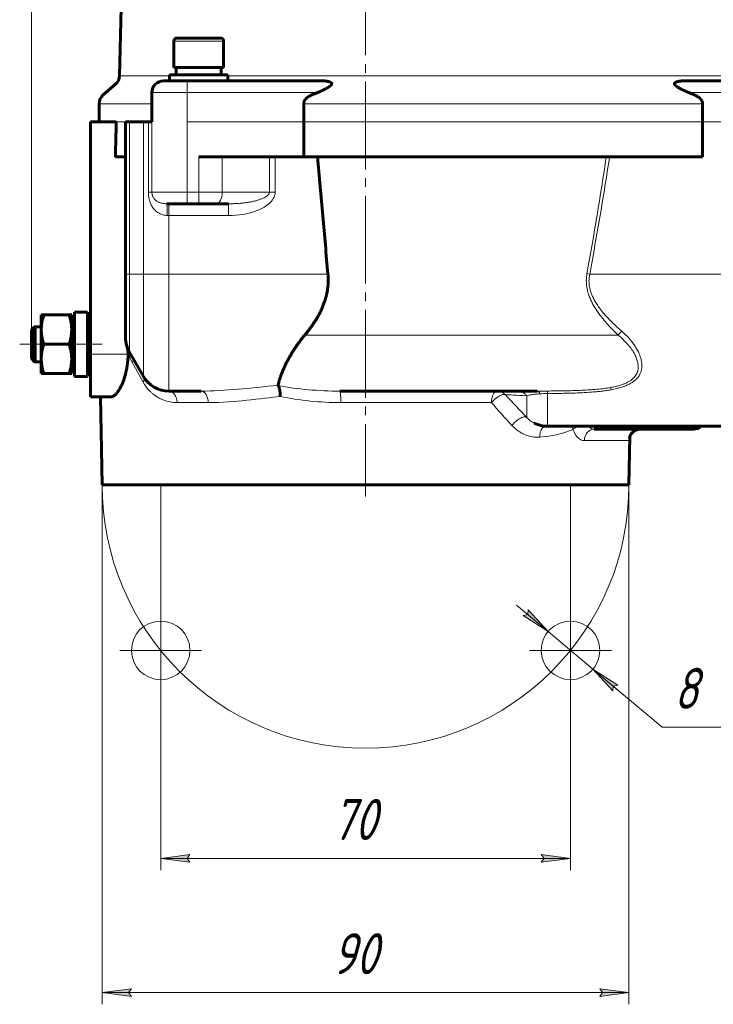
# Model space of a CAD drawing. Header units: millimetres. Extents: x -507 to -8, y -339 to 153.
# Tile 9 of 11: x -191 to -73, y -162 to 7. Entities that reach past the tile are written whole.
import ezdxf

# ---------------------------------------------------------------- set-up
doc = ezdxf.new("R2010")
doc.units = ezdxf.units.MM
for name, pattern in [('K5LT32768', [0]), ('K5LT32769', [0]), ('K5LT32771', [19.5, 15, -1.5, 1.5, -1.5]), ('K5LT_AXLED', [19.5, 15, -1.5, 1.5, -1.5]), ('K5LT_THIN', [0])]:
    doc.linetypes.add(name, pattern=pattern)
doc.layers.add('Системный слой', color=7, linetype='Continuous')
doc.styles.add('KDIMTEXTSTYLE', font='GOST_AU.SHX', dxfattribs={"width": 0.96, "oblique": 15, "height": 5})
doc.styles.add('KTEXTSTYLE', font='GOST_AU.SHX', dxfattribs={"width": 0.96, "height": 5})
doc.dimstyles.new('KDIMSTYLE (1.00)', dxfattribs={"dimtxt": 5, "dimasz": 1, "dimexe": 2, "dimexo": 0, "dimgap": 1, "dimtad": 1, "dimtxsty": 'KDIMTEXTSTYLE', "dimsah": 1, "dimcen": 0, "dimdle": 1, "dimadec": 0, "dimazin": 0, "dimtfac": 0.667, "dimtmove": 0, "dimatfit": 3, "dimfxl": 1, "dimtvp": 1, "dimtolj": 1, "dimtzin": 0, "dimarcsym": 0})

# ---------------------------------------------------------------- blocks, each defined once
blk = doc.blocks.new('D3')
at = {"color": 7, "linetype": 'K5LT_THIN', "lineweight": 18}
for p, q in [((-188.99, -48.83), (-188.99, 143.57)), ((-131.91, 130.53), (-131.91, 143.57)), ((-188.99, 141.57), (-131.91, 141.57))]:
    blk.add_line(p, q, dxfattribs=at)
blk.add_wipeout([(-166.44, 142.57), (-166.44, 152.56), (-155.99, 152.56), (-155.99, 142.57)])
at = {"color": 7, "insert": (-166.44, 151.72), "char_height": 7, "attachment_point": 1, "style": 'KTEXTSTYLE'}
blk.add_mtext('\\H3.5;\\W0.965;\\Q15;\\Q15;\\H7.00;57', dxfattribs=at)
blk = doc.blocks.new('KDIMARROW_00')
at = {"layer": 'Системный слой', "color": 0, "linetype": 'K5LT_THIN', "lineweight": 18}
blk.add_line((0, 0), (-1, 0), dxfattribs=at)
blk = doc.blocks.new('D11')
at = {"layer": 'Системный слой'}
for points in [[(-176.91, -159.58), (-171.91, -158.92), (-172.41, -159.58), (-171.91, -160.23)], [(-91.91, -160.23), (-86.91, -159.58), (-91.91, -158.92), (-91.41, -159.58)]]:
    blk.add_hatch(color=7, dxfattribs=at).paths.add_polyline_path(points)
at = {"layer": 'Системный слой', "color": 7, "linetype": 'K5LT_THIN', "lineweight": 18}
for p, q in [((-176.91, -72.83), (-176.91, -161.58)), ((-86.91, -72.83), (-86.91, -161.58)), ((-176.91, -159.58), (-171.91, -158.92)), ((-171.91, -160.23), (-176.91, -159.58)), ((-176.91, -159.58), (-86.91, -159.58)), ((-171.91, -158.92), (-172.41, -159.58)), ((-172.41, -159.58), (-171.91, -160.23)), ((-91.41, -159.58), (-91.91, -158.92)), ((-91.91, -158.92), (-86.91, -159.58)), ((-86.91, -159.58), (-91.91, -160.23)), ((-91.91, -160.23), (-91.41, -159.58))]:
    blk.add_line(p, q, dxfattribs=at)
blk.add_wipeout([(-137.63, -158.58), (-137.63, -148.59), (-126.65, -148.59), (-126.65, -158.58)]).dxf.layer = 'Системный слой'
at = {"layer": 'Системный слой', "color": 7, "insert": (-137.63, -149.43), "char_height": 7, "attachment_point": 1, "style": 'KTEXTSTYLE'}
blk.add_mtext('\\H3.5;\\W0.965;\\Q15;\\Q15;\\H7.00;90', dxfattribs=at)
blk = doc.blocks.new('KDIMARROW_01')
blk.add_hatch(color=0).paths.add_polyline_path([(-5, -0.66), (0, 0), (-5, 0.66), (-4.5, 0)])
at = {"color": 0, "linetype": 'K5LT_THIN', "lineweight": 18}
for p, q in [((-4.5, 0), (-5, 0.66)), ((-5, 0.66), (0, 0)), ((0, 0), (-5, -0.66)), ((-5, -0.66), (-4.5, 0))]:
    blk.add_line(p, q, dxfattribs=at)
at = {"layer": 'Системный слой', "color": 0, "linetype": 'K5LT_THIN', "lineweight": 18}
blk.add_line((0, 0), (-1, 0), dxfattribs=at)
blk = doc.blocks.new('U33')
at = {"layer": 'Системный слой', "color": 30, "linetype": 'K5LT_AXLED', "lineweight": 18, "true_color": 0xff8000}
for q in [(-166.91, -94.12), (-173.91, -101.12), (-166.91, -108.12), (-159.91, -101.12)]:
    blk.add_line((-166.91, -101.12), q, dxfattribs=at)
blk = doc.blocks.new('U34')
at = {"layer": 'Системный слой', "color": 30, "linetype": 'K5LT_AXLED', "lineweight": 18, "true_color": 0xff8000}
for q in [(-96.91, -94.12), (-103.91, -101.12), (-89.91, -101.12), (-96.91, -108.12)]:
    blk.add_line((-96.91, -101.12), q, dxfattribs=at)
blk = doc.blocks.new('D12')
at = {"layer": 'Системный слой'}
for points in [[(-166.91, -136.65), (-161.91, -135.99), (-162.41, -136.65), (-161.91, -137.3)], [(-96.91, -136.65), (-101.91, -135.99), (-101.41, -136.65), (-101.91, -137.3)]]:
    blk.add_hatch(color=7, dxfattribs=at).paths.add_polyline_path(points)
at = {"layer": 'Системный слой', "color": 7, "linetype": 'K5LT_THIN', "lineweight": 18}
for p, q in [((-166.91, -72.83), (-166.91, -138.65)), ((-96.91, -72.83), (-96.91, -138.65)), ((-166.91, -136.65), (-161.91, -135.99)), ((-161.91, -135.99), (-162.41, -136.65)), ((-101.41, -136.65), (-101.91, -135.99)), ((-101.91, -135.99), (-96.91, -136.65)), ((-161.91, -137.3), (-166.91, -136.65)), ((-166.91, -136.65), (-96.91, -136.65)), ((-162.41, -136.65), (-161.91, -137.3)), ((-96.91, -136.65), (-101.91, -137.3)), ((-101.91, -137.3), (-101.41, -136.65))]:
    blk.add_line(p, q, dxfattribs=at)
blk.add_wipeout([(-137.63, -135.65), (-137.63, -125.66), (-126.65, -125.66), (-126.65, -135.65)]).dxf.layer = 'Системный слой'
at = {"layer": 'Системный слой', "color": 7, "insert": (-137.63, -126.5), "char_height": 7, "attachment_point": 1, "style": 'KTEXTSTYLE'}
blk.add_mtext('\\H3.5;\\W0.965;\\Q15;\\Q15;\\H7.00;70', dxfattribs=at)
blk = doc.blocks.new('D13')
at = {"layer": 'Системный слой'}
for points in [[(-100.74, -97.9), (-104.15, -94.19), (-104.19, -95.01), (-104.99, -95.19)], [(-88.82, -107.04), (-93.08, -104.33), (-89.67, -108.05), (-89.63, -107.22)]]:
    blk.add_hatch(color=7, dxfattribs=at).paths.add_polyline_path(points)
at = {"layer": 'Системный слой', "color": 7, "linetype": 'K5LT_THIN', "lineweight": 18}
for p, q in [((-100.74, -97.9), (-106.1, -93.4)), ((-104.19, -95.01), (-104.99, -95.19)), ((-104.99, -95.19), (-100.74, -97.9)), ((-104.15, -94.19), (-104.19, -95.01)), ((-100.74, -97.9), (-104.15, -94.19)), ((-100.74, -97.9), (-93.08, -104.33)), ((-93.08, -104.33), (-89.67, -108.05)), ((-88.82, -107.04), (-93.08, -104.33)), ((-93.08, -104.33), (-87.72, -108.83)), ((-93.08, -104.33), (-81.25, -114.25)), ((-89.67, -108.05), (-89.63, -107.22)), ((-89.63, -107.22), (-88.82, -107.04)), ((-81.25, -114.25), (-28.4, -114.25))]:
    blk.add_line(p, q, dxfattribs=at)
blk.add_wipeout([(-79.25, -113.25), (-79.25, -103.26), (-32.35, -103.26), (-32.35, -113.25)]).dxf.layer = 'Системный слой'
at = {"layer": 'Системный слой', "color": 7, "insert": (-79.25, -104.11), "char_height": 7, "attachment_point": 1, "style": 'KTEXTSTYLE'}
blk.add_mtext('\\H3.5;\\W0.965;\\Q15;\\Q15;\\H7.00;8 отв. М8х12', dxfattribs=at)
blk = doc.blocks.new('KDIMARROW_02')
blk.add_hatch(color=0).paths.add_polyline_path([(4.5, 0), (5, 0.66), (0, 0), (5, -0.66)])
at = {"color": 0, "linetype": 'K5LT_THIN', "lineweight": 18}
for p, q in [((5, 0.66), (0, 0)), ((0, 0), (5, -0.66)), ((0, 0), (7, 0)), ((4.5, 0), (5, 0.66)), ((5, -0.66), (4.5, 0))]:
    blk.add_line(p, q, dxfattribs=at)
at = {"layer": 'Системный слой', "color": 0, "linetype": 'K5LT_THIN', "lineweight": 18}
blk.add_line((0, 0), (-1, 0), dxfattribs=at)
blk = doc.blocks.new('U10')
at = {"color": 7}
dim = blk.add_linear_dim(base=(-188.994, 141.575), p1=(-131.909, 130.534), p2=(-188.994, -48.832), text='\\H5.0;\\W0.925;\\Q0;\\H5.0;\\W0.925;\\Q0;\\Q15;\\W0.887;57\\Q0;', dimstyle='KDIMSTYLE (1.00)', override={"dimexo": 0, "dimblk1": 'KDIMARROW_00', "dimblk2": 'KDIMARROW_00', "dimse1": 0, "dimse2": 0, "dimclrt": 7, "dimtolj": 1}, dxfattribs=at)
dim.commit()
dim.dimension.update_dxf_attribs({"geometry": 'D3', "text_midpoint": (-160.994, 141.575), "dimtype": 160})

msp = doc.modelspace()

# ---------------------------------------------------------------- linework, layer by layer
at = {"color": 30, "linetype": 'K5LT32771', "lineweight": 18, "true_color": 0xff8000}
for p, q in [((-131.909, 132.534), (-131.909, -74.832)), ((-190.994, -48.832), (-176.909, -48.832))]:
    msp.add_line(p, q, dxfattribs=at)
at = {"color": 150, "linetype": 'K5LT32769', "lineweight": 60, "true_color": 0x0080ff}
for p, q in [((-171.536, 89.377), (-173.954, -2.955)), ((-156.659, 3.468), (-164.159, 3.468)), ((-158.409, 3.468), (-156.659, 3.468)), ((-164.659, 2.968), (-164.659, -1.532)), ((-156.159, 2.968), (-156.159, -1.532)), ((-156.159, -1.532), (-164.659, -1.532)), ((-164.259, -2.832), (-164.259, -1.532)), ((-156.559, -2.832), (-156.559, -1.532)), ((-155.409, -2.832), (-165.409, -2.832)), ((-165.409, -3.832), (-165.409, -2.832)), ((-155.409, -3.832), (-155.409, -2.832)), ((-174.637, -4.409), (-176.725, -6.234)), ((-162.409, -3.832), (-166.409, -3.832)), ((-139.426, -3.832), (-162.409, -3.832)), ((-54.409, -3.832), (-77.392, -3.832)), ((-168.409, -10.832), (-168.409, -5.832)), ((-177.409, -10.832), (-177.409, -7.74)), ((-142.482, -7.74), (-142.482, -10.832)), ((-74.335, -10.832), (-74.335, -7.74)), ((-178.909, -10.832), (-174.489, -10.832)), ((-178.909, -10.832), (-178.909, -50.529)), ((-172.909, -10.832), (-172.909, -36.832)), ((-172.239, -10.832), (-172.909, -10.832)), ((-169.852, -10.832), (-172.239, -10.832)), ((-169.013, -10.832), (-169.852, -10.832)), ((-168.409, -10.832), (-169.013, -10.832)), ((-142.482, -10.832), (-142.482, -16.832)), ((-74.335, -10.832), (-74.335, -16.832)), ((-172.909, -16.832), (-174.645, -16.832)), ((-160.409, -16.832), (-142.482, -16.832)), ((-74.335, -16.832), (-142.482, -16.832)), ((-165.878, -24.832), (-162.409, -24.832)), ((-162.409, -24.832), (-160.409, -24.832)), ((-160.409, -24.832), (-157.409, -24.832)), ((-157.409, -24.832), (-155.337, -24.832)), ((-172.909, -36.832), (-172.909, -47.698)), ((-181.609, -48.832), (-181.609, -43.332)), ((-179.409, -43.332), (-181.609, -43.332)), ((-179.409, -48.832), (-179.409, -43.332)), ((-187.309, -43.832), (-186.862, -43.832)), ((-187.309, -46.332), (-187.309, -43.832)), ((-186.862, -43.832), (-182.555, -43.832)), ((-182.555, -43.832), (-182.109, -43.832)), ((-182.109, -43.832), (-182.109, -46.332)), ((-182.109, -45.332), (-181.609, -44.082)), ((-178.909, -45.332), (-179.409, -44.082)), ((-188.994, -46.373), (-188.453, -45.832)), ((-188.994, -46.373), (-188.994, -51.291)), ((-188.879, -46.373), (-188.338, -45.832)), ((-188.879, -46.373), (-188.879, -51.291)), ((-188.338, -45.832), (-188.453, -45.832)), ((-188.453, -45.947), (-188.453, -45.832)), ((-188.338, -46.018), (-188.338, -45.832)), ((-187.309, -45.832), (-188.338, -45.832)), ((-188.338, -51.832), (-188.338, -46.018)), ((-187.309, -51.332), (-187.309, -46.332)), ((-182.109, -46.332), (-182.109, -51.332)), ((-186.862, -48.832), (-182.555, -48.832)), ((-181.609, -54.332), (-181.609, -48.832)), ((-179.409, -54.332), (-179.409, -48.832)), ((-172.239, -50.198), (-169.852, -54.332)), ((-188.994, -51.291), (-188.453, -51.832)), ((-188.879, -51.291), (-188.338, -51.832)), ((-188.453, -51.832), (-188.453, -51.717)), ((-188.338, -51.832), (-188.453, -51.832)), ((-187.309, -51.832), (-188.338, -51.832)), ((-187.309, -53.832), (-187.309, -51.332)), ((-182.109, -51.332), (-182.109, -53.832)), ((-178.909, -50.529), (-178.909, -57.832)), ((-182.109, -52.332), (-181.609, -53.582)), ((-178.909, -52.332), (-179.409, -53.582)), ((-186.862, -53.832), (-187.309, -53.832)), ((-186.862, -53.832), (-182.555, -53.832)), ((-182.109, -53.832), (-182.555, -53.832)), ((-179.409, -54.332), (-181.609, -54.332)), ((-167.721, -56.323), (-167.722, -56.324)), ((-159.981, -56.832), (-165.522, -56.832)), ((-102.586, -56.832), (-136.308, -56.832)), ((-105.501, -56.832), (-102.586, -56.832)), ((-178.909, -57.832), (-175.434, -57.832)), ((-176.909, -72.832), (-177.171, -57.832)), ((-103.07, -62.305), (-103.09, -62.295)), ((-42.909, -62.832), (-100.838, -62.832)), ((-92.88, -63.332), (-75.909, -63.332)), ((-86.909, -72.832), (-86.765, -64.594)), ((-86.909, -72.832), (-176.909, -72.832))]:
    msp.add_line(p, q, dxfattribs=at)
at = {"color": 7, "linetype": 'K5LT32768', "lineweight": 18}
for p, q in [((-164.659, 2.968), (-156.159, 2.968)), ((-173.954, -2.955), (-165.409, -2.955)), ((-155.409, -2.955), (-61.409, -2.955)), ((-162.409, -3.832), (-162.409, -5.832)), ((-168.409, -5.832), (-162.409, -5.832)), ((-162.409, -5.832), (-140.102, -5.832)), ((-162.409, -10.832), (-162.409, -5.832)), ((-76.716, -5.832), (-54.409, -5.832)), ((-177.409, -7.74), (-168.409, -7.74)), ((-142.482, -7.74), (-74.335, -7.74)), ((-174.489, -10.832), (-172.909, -10.832)), ((-172.239, -36.832), (-172.239, -10.832)), ((-169.852, -10.832), (-169.852, -36.832)), ((-169.013, -10.832), (-169.013, -22.832)), ((-168.409, -22.832), (-168.409, -10.832)), ((-142.482, -10.832), (-162.409, -10.832)), ((-162.409, -10.832), (-162.409, -22.832)), ((-142.482, -10.832), (-74.335, -10.832)), ((-54.409, -10.832), (-74.335, -10.832)), ((-160.409, -16.832), (-160.409, -22.832)), ((-156.409, -16.832), (-156.409, -22.832)), ((-148.337, -16.832), (-148.337, -22.832)), ((-147.337, -22.832), (-147.337, -16.832)), ((-168.409, -22.832), (-169.013, -22.832)), ((-162.409, -22.832), (-168.409, -22.832)), ((-162.409, -24.832), (-162.409, -22.832)), ((-160.409, -22.832), (-162.409, -22.832)), ((-160.409, -24.832), (-160.409, -22.832)), ((-156.409, -22.832), (-160.409, -22.832)), ((-148.337, -22.832), (-156.409, -22.832)), ((-147.337, -22.832), (-148.337, -22.832)), ((-165.522, -26.832), (-165.522, -24.832)), ((-155.337, -26.832), (-155.337, -24.832)), ((-165.776, -26.832), (-165.522, -26.832)), ((-165.522, -26.832), (-155.337, -26.832)), ((-165.522, -36.832), (-165.522, -26.832)), ((-172.909, -36.832), (-172.239, -36.832)), ((-172.239, -36.832), (-169.852, -36.832)), ((-172.239, -50.198), (-172.239, -36.832)), ((-169.852, -36.832), (-165.522, -36.832)), ((-169.852, -36.832), (-169.852, -54.332)), ((-138.333, -36.832), (-165.522, -36.832)), ((-165.522, -56.832), (-165.522, -36.832)), ((-94.085, -36.745), (-93.621, -36.832)), ((-42.909, -36.832), (-93.621, -36.832)), ((-88.784, -47.268), (-142.294, -47.268)), ((-172.464, -50.529), (-178.909, -50.529)), ((-172.196, -51.163), (-169.907, -55.297)), ((-164.099, -58.797), (-158.793, -58.797)), ((-136.122, -58.797), (-110.401, -58.797)), ((-104.373, -61.337), (-104.373, -57.633)), ((-100.838, -62.832), (-100.838, -57.246)), ((-103.07, -62.305), (-103.09, -62.295)), ((-94.536, -65.297), (-86.93, -65.297))]:
    msp.add_line(p, q, dxfattribs=at)
at = {"color": 150, "linetype": 'K5LT32769', "lineweight": 60, "true_color": 0x0080ff}
for centre, radius, start, end in [((-164.159, 2.968), 0.5, 90, 180), ((-156.659, 2.968), 0.5, 0, 90), ((-175.953, -2.903), 2, 311.15529, 358.5), ((-166.409, -5.832), 2, 90, 180), ((-175.409, -7.74), 2, 131.15529, 180), ((-167.909, -47.698), 5, 180, 210), ((-165.522, -51.832), 5, 210, 270), ((-100.838, -57.832), 5, 243.21884, 270), ((-75.909, -61.332), 2, 270, 311.40962)]:
    msp.add_arc(centre, radius, start, end, dxfattribs=at)
at = {"color": 7, "linetype": 'K5LT32768', "lineweight": 18}
for centre, major_axis, ratio, start_param, end_param in [((-157.409, -22.832), (0, -2), 0.5, 0, 1.5707963), ((-165.878, -26.832), (0, 2), 0.050867, 4.712389, 6.2831853), ((-165.522, -58.832), (0, 2), 0.7114717, 4.7298423, 6.2831853), ((-159.981, -58.832), (0, 2), 0.5941917, 4.7298423, 6.2831853), ((-136.308, -58.832), (0, 2), 0.0931212, 4.7298423, 6.2831853), ((-109.45, -58.832), (0, 2), 0.4753676, 0, 1.553343), ((-109.45, -58.832), (0, 2), 0.9874452, 5.4849905, 6.2831853), ((-92.88, -65.332), (0, 2), 0.8280859, 0, 1.553343), ((-84.937, -65.332), (0, 2), 0.9966165, 0, 1.553343)]:
    msp.add_ellipse(centre, major_axis=major_axis, ratio=ratio, start_param=start_param, end_param=end_param, dxfattribs=at)
at = {"color": 150, "linetype": 'K5LT32769', "lineweight": 60, "true_color": 0x0080ff}
for points in [[(-137.686, -4.409), (-137.689, -4.415), (-137.696, -4.427), (-137.707, -4.445), (-137.719, -4.463), (-137.731, -4.481), (-137.744, -4.498), (-137.758, -4.516), (-137.772, -4.533), (-137.788, -4.55), (-137.804, -4.568), (-137.82, -4.585), (-137.84, -4.605), (-137.864, -4.628), (-137.891, -4.653), (-137.92, -4.679), (-137.952, -4.706), (-137.985, -4.733), (-138.018, -4.759), (-138.05, -4.783), (-138.08, -4.806), (-138.112, -4.829), (-138.146, -4.853), (-138.181, -4.877), (-138.218, -4.901), (-138.256, -4.926), (-138.296, -4.952), (-138.339, -4.979), (-138.383, -5.006), (-138.43, -5.034), (-138.48, -5.063), (-138.532, -5.093), (-138.586, -5.124), (-138.643, -5.155), (-138.702, -5.187), (-138.763, -5.22), (-138.833, -5.256), (-138.912, -5.297), (-139.001, -5.341), (-139.084, -5.382), (-139.16, -5.418), (-139.236, -5.454), (-139.319, -5.493), (-139.41, -5.535), (-139.494, -5.573), (-139.592, -5.616), (-139.682, -5.656), (-139.779, -5.698), (-139.861, -5.732), (-139.971, -5.778), (-140.051, -5.811), (-140.102, -5.832)], [(-139.426, -3.832), (-139.39, -3.832), (-139.319, -3.833), (-139.215, -3.835), (-139.111, -3.839), (-139.009, -3.845), (-138.908, -3.852), (-138.81, -3.861), (-138.717, -3.872), (-138.627, -3.883), (-138.545, -3.896), (-138.47, -3.909), (-138.403, -3.921), (-138.345, -3.933), (-138.295, -3.945), (-138.252, -3.955), (-138.215, -3.965), (-138.181, -3.974), (-138.15, -3.983), (-138.12, -3.992), (-138.091, -4.002), (-138.062, -4.011), (-138.036, -4.021), (-138.011, -4.03), (-137.988, -4.039), (-137.967, -4.048), (-137.947, -4.056), (-137.929, -4.065), (-137.911, -4.073), (-137.895, -4.081), (-137.88, -4.089), (-137.864, -4.097), (-137.846, -4.107), (-137.827, -4.118), (-137.807, -4.131), (-137.791, -4.143), (-137.777, -4.152), (-137.768, -4.16), (-137.759, -4.167), (-137.751, -4.174), (-137.744, -4.181), (-137.737, -4.187), (-137.73, -4.194), (-137.724, -4.2), (-137.719, -4.206), (-137.714, -4.212), (-137.709, -4.218), (-137.704, -4.224), (-137.7, -4.23), (-137.694, -4.238), (-137.687, -4.251), (-137.678, -4.268), (-137.67, -4.29), (-137.666, -4.311), (-137.665, -4.326), (-137.665, -4.34), (-137.666, -4.355), (-137.671, -4.373), (-137.676, -4.388), (-137.681, -4.4), (-137.684, -4.406), (-137.686, -4.409)], [(-79.132, -4.409), (-79.133, -4.408), (-79.134, -4.405), (-79.136, -4.402), (-79.138, -4.396), (-79.141, -4.389), (-79.145, -4.379), (-79.149, -4.365), (-79.152, -4.351), (-79.153, -4.34), (-79.153, -4.332), (-79.153, -4.326), (-79.153, -4.32), (-79.152, -4.31), (-79.149, -4.297), (-79.144, -4.279), (-79.136, -4.259), (-79.125, -4.241), (-79.115, -4.226), (-79.104, -4.212), (-79.091, -4.197), (-79.074, -4.181), (-79.054, -4.163), (-79.036, -4.149), (-79.02, -4.138), (-79.008, -4.13), (-78.997, -4.123), (-78.987, -4.116), (-78.976, -4.11), (-78.966, -4.104), (-78.955, -4.098), (-78.945, -4.092), (-78.933, -4.086), (-78.921, -4.08), (-78.909, -4.074), (-78.895, -4.067), (-78.88, -4.061), (-78.864, -4.054), (-78.847, -4.046), (-78.83, -4.039), (-78.81, -4.032), (-78.789, -4.024), (-78.767, -4.015), (-78.738, -4.005), (-78.703, -3.994), (-78.661, -3.981), (-78.619, -3.969), (-78.577, -3.958), (-78.536, -3.948), (-78.492, -3.938), (-78.446, -3.928), (-78.397, -3.918), (-78.341, -3.907), (-78.277, -3.897), (-78.206, -3.886), (-78.138, -3.877), (-78.077, -3.869), (-78.021, -3.863), (-77.965, -3.857), (-77.903, -3.852), (-77.834, -3.847), (-77.758, -3.842), (-77.688, -3.838), (-77.624, -3.836), (-77.566, -3.834), (-77.508, -3.833), (-77.45, -3.832), (-77.411, -3.832), (-77.392, -3.832)], [(-76.716, -5.832), (-76.757, -5.815), (-76.817, -5.791), (-76.902, -5.755), (-76.957, -5.732), (-77.005, -5.712), (-77.045, -5.695), (-77.094, -5.673), (-77.148, -5.65), (-77.214, -5.621), (-77.278, -5.593), (-77.36, -5.557), (-77.43, -5.525), (-77.504, -5.491), (-77.564, -5.463), (-77.625, -5.434), (-77.688, -5.404), (-77.752, -5.373), (-77.817, -5.341), (-77.882, -5.309), (-77.946, -5.276), (-78.01, -5.243), (-78.073, -5.21), (-78.135, -5.177), (-78.196, -5.144), (-78.255, -5.111), (-78.313, -5.078), (-78.369, -5.045), (-78.423, -5.013), (-78.474, -4.982), (-78.523, -4.951), (-78.569, -4.922), (-78.612, -4.894), (-78.655, -4.864), (-78.7, -4.833), (-78.744, -4.801), (-78.784, -4.771), (-78.819, -4.744), (-78.851, -4.719), (-78.877, -4.697), (-78.899, -4.678), (-78.918, -4.661), (-78.937, -4.644), (-78.958, -4.624), (-78.981, -4.602), (-79.004, -4.578), (-79.024, -4.558), (-79.039, -4.541), (-79.05, -4.528), (-79.059, -4.516), (-79.069, -4.504), (-79.08, -4.49), (-79.093, -4.472), (-79.106, -4.454), (-79.115, -4.438), (-79.122, -4.427), (-79.128, -4.417), (-79.131, -4.412), (-79.132, -4.409)], [(-142.482, -7.74), (-142.482, -7.728), (-142.482, -7.715), (-142.481, -7.694), (-142.48, -7.677), (-142.479, -7.655), (-142.476, -7.631), (-142.473, -7.606), (-142.47, -7.586), (-142.468, -7.57), (-142.465, -7.553), (-142.46, -7.531), (-142.456, -7.511), (-142.452, -7.496), (-142.448, -7.48), (-142.442, -7.46), (-142.435, -7.436), (-142.428, -7.412), (-142.419, -7.387), (-142.409, -7.361), (-142.401, -7.342), (-142.394, -7.324), (-142.386, -7.306), (-142.378, -7.288), (-142.369, -7.271), (-142.361, -7.253), (-142.348, -7.23), (-142.335, -7.205), (-142.321, -7.181), (-142.307, -7.158), (-142.292, -7.135), (-142.282, -7.119), (-142.272, -7.104), (-142.26, -7.088), (-142.243, -7.064), (-142.227, -7.042), (-142.214, -7.025), (-142.2, -7.007), (-142.185, -6.988), (-142.17, -6.971), (-142.154, -6.953), (-142.137, -6.933), (-142.119, -6.914), (-142.102, -6.895), (-142.084, -6.877), (-142.058, -6.851), (-142.037, -6.83), (-142.017, -6.811), (-141.996, -6.792), (-141.966, -6.765), (-141.932, -6.736), (-141.909, -6.717), (-141.885, -6.698), (-141.86, -6.678), (-141.823, -6.65), (-141.786, -6.622), (-141.755, -6.601), (-141.731, -6.584), (-141.707, -6.568), (-141.676, -6.547), (-141.64, -6.524), (-141.603, -6.501), (-141.566, -6.479), (-141.529, -6.457), (-141.492, -6.436), (-141.454, -6.415), (-141.417, -6.395), (-141.381, -6.376), (-141.344, -6.357), (-141.308, -6.34), (-141.273, -6.323), (-141.237, -6.305), (-141.203, -6.29), (-141.17, -6.275), (-141.139, -6.261), (-141.107, -6.248), (-141.086, -6.239), (-141.075, -6.234)], [(-140.102, -5.832), (-140.263, -5.898), (-140.587, -6.031), (-140.913, -6.166), (-141.075, -6.234)], [(-75.742, -6.234), (-75.905, -6.166), (-76.231, -6.031), (-76.554, -5.898), (-76.716, -5.832)], [(-75.742, -6.234), (-75.684, -6.259), (-75.598, -6.297), (-75.487, -6.35), (-75.411, -6.389), (-75.34, -6.428), (-75.27, -6.468), (-75.209, -6.505), (-75.15, -6.542), (-75.098, -6.576), (-75.042, -6.615), (-74.987, -6.656), (-74.933, -6.698), (-74.88, -6.741), (-74.83, -6.784), (-74.783, -6.828), (-74.743, -6.868), (-74.714, -6.897), (-74.688, -6.926), (-74.659, -6.957), (-74.625, -6.998), (-74.594, -7.037), (-74.573, -7.065), (-74.556, -7.09), (-74.541, -7.112), (-74.52, -7.143), (-74.502, -7.172), (-74.49, -7.194), (-74.477, -7.217), (-74.467, -7.235), (-74.455, -7.258), (-74.445, -7.279), (-74.435, -7.3), (-74.425, -7.322), (-74.415, -7.346), (-74.403, -7.375), (-74.396, -7.395), (-74.39, -7.414), (-74.383, -7.433), (-74.376, -7.458), (-74.371, -7.476), (-74.367, -7.492), (-74.363, -7.508), (-74.359, -7.524), (-74.356, -7.539), (-74.353, -7.554), (-74.349, -7.574), (-74.347, -7.592), (-74.345, -7.606), (-74.343, -7.619), (-74.341, -7.635), (-74.339, -7.653), (-74.338, -7.67), (-74.337, -7.686), (-74.336, -7.7), (-74.336, -7.714), (-74.336, -7.727), (-74.335, -7.736), (-74.335, -7.74)], [(-174.489, -10.832), (-174.494, -10.998), (-174.498, -11.164), (-174.546, -12.987), (-174.589, -14.647), (-174.636, -16.473), (-174.64, -16.639), (-174.644, -16.814), (-174.645, -16.823), (-174.645, -16.832)], [(-138.333, -36.832), (-138.633, -33.51), (-139.218, -26.936), (-139.808, -20.172), (-140.096, -16.832)], [(-142.294, -47.268), (-142.238, -47.202), (-142.127, -47.069), (-141.962, -46.867), (-141.8, -46.664), (-141.64, -46.459), (-141.482, -46.252), (-141.327, -46.043), (-141.174, -45.832), (-141.024, -45.62), (-140.877, -45.406), (-140.732, -45.19), (-140.59, -44.971), (-140.451, -44.751), (-140.315, -44.528), (-140.182, -44.303), (-140.037, -44.049), (-139.882, -43.766), (-139.718, -43.452), (-139.574, -43.159), (-139.447, -42.889), (-139.326, -42.615), (-139.198, -42.311), (-139.066, -41.974), (-138.954, -41.662), (-138.859, -41.376), (-138.779, -41.12), (-138.706, -40.865), (-138.639, -40.611), (-138.578, -40.36), (-138.519, -40.086), (-138.462, -39.79), (-138.41, -39.472), (-138.371, -39.189), (-138.344, -38.941), (-138.325, -38.728), (-138.31, -38.523), (-138.299, -38.327), (-138.292, -38.138), (-138.289, -37.956), (-138.288, -37.779), (-138.29, -37.61), (-138.295, -37.446), (-138.301, -37.287), (-138.31, -37.132), (-138.321, -36.981), (-138.329, -36.881), (-138.333, -36.832)], [(-186.862, -43.832), (-186.882, -43.891), (-186.92, -44.007), (-186.972, -44.178), (-187.02, -44.345), (-187.064, -44.507), (-187.103, -44.665), (-187.138, -44.819), (-187.17, -44.97), (-187.198, -45.12), (-187.224, -45.268), (-187.246, -45.416), (-187.265, -45.565), (-187.28, -45.715), (-187.293, -45.866), (-187.302, -46.02), (-187.308, -46.176), (-187.309, -46.28), (-187.309, -46.332)], [(-182.109, -46.332), (-182.109, -46.288), (-182.11, -46.199), (-182.114, -46.067), (-182.12, -45.937), (-182.13, -45.808), (-182.141, -45.682), (-182.154, -45.557), (-182.17, -45.436), (-182.187, -45.317), (-182.206, -45.2), (-182.226, -45.086), (-182.247, -44.976), (-182.269, -44.87), (-182.291, -44.768), (-182.314, -44.67), (-182.337, -44.576), (-182.361, -44.485), (-182.384, -44.396), (-182.408, -44.31), (-182.432, -44.226), (-182.456, -44.145), (-182.481, -44.065), (-182.513, -43.961), (-182.538, -43.884), (-182.555, -43.832)], [(-187.309, -46.332), (-187.309, -46.376), (-187.308, -46.465), (-187.304, -46.597), (-187.297, -46.727), (-187.288, -46.856), (-187.277, -46.982), (-187.263, -47.106), (-187.248, -47.228), (-187.231, -47.347), (-187.212, -47.464), (-187.192, -47.578), (-187.171, -47.688), (-187.149, -47.794), (-187.127, -47.896), (-187.104, -47.994), (-187.081, -48.088), (-187.057, -48.179), (-187.034, -48.268), (-187.01, -48.354), (-186.986, -48.438), (-186.962, -48.519), (-186.937, -48.599), (-186.905, -48.703), (-186.88, -48.78), (-186.862, -48.832)], [(-182.555, -48.832), (-182.536, -48.773), (-182.498, -48.657), (-182.446, -48.486), (-182.398, -48.319), (-182.354, -48.157), (-182.315, -47.999), (-182.28, -47.845), (-182.248, -47.694), (-182.219, -47.544), (-182.194, -47.396), (-182.172, -47.247), (-182.153, -47.099), (-182.138, -46.949), (-182.125, -46.797), (-182.116, -46.644), (-182.11, -46.488), (-182.109, -46.384), (-182.109, -46.332)], [(-146.846, -55.84), (-146.837, -55.794), (-146.817, -55.699), (-146.782, -55.546), (-146.743, -55.384), (-146.697, -55.213), (-146.646, -55.032), (-146.59, -54.844), (-146.527, -54.647), (-146.459, -54.442), (-146.385, -54.23), (-146.305, -54.012), (-146.22, -53.787), (-146.128, -53.556), (-146.031, -53.32), (-145.927, -53.078), (-145.818, -52.832), (-145.703, -52.581), (-145.582, -52.326), (-145.456, -52.068), (-145.325, -51.81), (-145.191, -51.553), (-145.054, -51.298), (-144.914, -51.046), (-144.774, -50.799), (-144.631, -50.556), (-144.487, -50.317), (-144.342, -50.082), (-144.198, -49.853), (-144.053, -49.63), (-143.91, -49.414), (-143.766, -49.202), (-143.623, -48.996), (-143.48, -48.794), (-143.321, -48.574), (-143.144, -48.335), (-142.949, -48.079), (-142.767, -47.847), (-142.6, -47.638), (-142.448, -47.453), (-142.345, -47.33), (-142.294, -47.268)], [(-186.862, -48.832), (-186.882, -48.891), (-186.92, -49.007), (-186.972, -49.178), (-187.02, -49.345), (-187.064, -49.507), (-187.103, -49.665), (-187.138, -49.819), (-187.17, -49.97), (-187.198, -50.12), (-187.224, -50.268), (-187.246, -50.416), (-187.265, -50.565), (-187.28, -50.715), (-187.293, -50.866), (-187.302, -51.02), (-187.308, -51.176), (-187.309, -51.28), (-187.309, -51.332)], [(-182.109, -51.332), (-182.109, -51.288), (-182.11, -51.199), (-182.114, -51.067), (-182.12, -50.937), (-182.13, -50.808), (-182.141, -50.682), (-182.154, -50.557), (-182.17, -50.436), (-182.187, -50.317), (-182.206, -50.2), (-182.226, -50.086), (-182.247, -49.976), (-182.269, -49.87), (-182.291, -49.768), (-182.314, -49.67), (-182.337, -49.576), (-182.361, -49.485), (-182.384, -49.396), (-182.408, -49.31), (-182.432, -49.226), (-182.456, -49.145), (-182.481, -49.065), (-182.513, -48.961), (-182.538, -48.884), (-182.555, -48.832)], [(-172.721, -49.056), (-172.721, -49.056), (-172.721, -49.056), (-172.721, -49.057), (-172.721, -49.058), (-172.72, -49.059), (-172.72, -49.06), (-172.719, -49.063), (-172.718, -49.065), (-172.717, -49.07), (-172.716, -49.074), (-172.713, -49.084), (-172.711, -49.09), (-172.706, -49.108), (-172.703, -49.119), (-172.693, -49.151), (-172.687, -49.17), (-172.672, -49.22), (-172.662, -49.25), (-172.642, -49.309), (-172.632, -49.338), (-172.612, -49.395), (-172.602, -49.424), (-172.586, -49.467), (-172.58, -49.482), (-172.574, -49.497)], [(-172.464, -50.529), (-172.471, -50.377), (-172.478, -50.224), (-172.516, -49.907), (-172.551, -49.74), (-172.624, -49.402), (-172.671, -49.234), (-172.718, -49.066)], [(-187.309, -51.332), (-187.309, -51.376), (-187.308, -51.465), (-187.304, -51.597), (-187.297, -51.727), (-187.288, -51.856), (-187.277, -51.982), (-187.263, -52.106), (-187.248, -52.228), (-187.231, -52.347), (-187.212, -52.464), (-187.192, -52.578), (-187.171, -52.688), (-187.149, -52.794), (-187.127, -52.896), (-187.104, -52.994), (-187.081, -53.088), (-187.057, -53.179), (-187.034, -53.268), (-187.01, -53.354), (-186.986, -53.438), (-186.962, -53.519), (-186.937, -53.599), (-186.905, -53.703), (-186.88, -53.78), (-186.862, -53.832)], [(-182.555, -53.832), (-182.536, -53.773), (-182.498, -53.657), (-182.446, -53.486), (-182.398, -53.319), (-182.354, -53.157), (-182.315, -52.999), (-182.28, -52.845), (-182.248, -52.694), (-182.219, -52.544), (-182.194, -52.396), (-182.172, -52.247), (-182.153, -52.099), (-182.138, -51.949), (-182.125, -51.797), (-182.116, -51.644), (-182.11, -51.488), (-182.109, -51.384), (-182.109, -51.332)], [(-172.465, -50.624), (-172.467, -50.687), (-172.472, -50.812), (-172.481, -51), (-172.492, -51.188), (-172.506, -51.376), (-172.522, -51.564), (-172.54, -51.752), (-172.561, -51.94), (-172.584, -52.128), (-172.609, -52.315), (-172.636, -52.501), (-172.666, -52.688), (-172.698, -52.874), (-172.734, -53.066), (-172.776, -53.271), (-172.824, -53.495), (-172.88, -53.73), (-172.94, -53.967), (-173.003, -54.198), (-173.077, -54.45), (-173.17, -54.742), (-173.283, -55.067), (-173.401, -55.373), (-173.514, -55.64), (-173.628, -55.894), (-173.765, -56.172), (-173.929, -56.473), (-174.112, -56.772), (-174.305, -57.046), (-174.494, -57.276), (-174.667, -57.452), (-174.805, -57.571), (-174.911, -57.647), (-174.984, -57.693), (-175.042, -57.725), (-175.093, -57.75), (-175.143, -57.772), (-175.193, -57.79), (-175.242, -57.806), (-175.291, -57.817), (-175.339, -57.826), (-175.387, -57.831), (-175.419, -57.832), (-175.434, -57.832)], [(-172.465, -50.624), (-172.465, -50.613), (-172.464, -50.592), (-172.464, -50.561), (-172.464, -50.54), (-172.464, -50.529)], [(-169.389, -55.003), (-169.395, -54.995), (-169.402, -54.987), (-169.419, -54.966), (-169.43, -54.953), (-169.462, -54.912), (-169.483, -54.884), (-169.536, -54.814), (-169.568, -54.771), (-169.63, -54.683), (-169.661, -54.638), (-169.722, -54.546), (-169.752, -54.499), (-169.804, -54.415), (-169.825, -54.378), (-169.849, -54.338), (-169.851, -54.335), (-169.852, -54.332)], [(-167.332, -56.495), (-167.362, -56.483), (-167.392, -56.471), (-167.474, -56.438), (-167.525, -56.415), (-167.625, -56.37), (-167.674, -56.347), (-167.729, -56.32), (-167.736, -56.317), (-167.747, -56.311), (-167.752, -56.308), (-167.769, -56.3), (-167.781, -56.294), (-167.802, -56.283), (-167.811, -56.279), (-167.826, -56.271), (-167.832, -56.268), (-167.843, -56.262), (-167.848, -56.259), (-167.856, -56.255), (-167.86, -56.253), (-167.867, -56.249), (-167.871, -56.247), (-167.877, -56.244), (-167.879, -56.243), (-167.886, -56.239), (-167.89, -56.237), (-167.903, -56.23), (-167.911, -56.225), (-167.936, -56.212), (-167.952, -56.203), (-168, -56.176), (-168.032, -56.157), (-168.095, -56.12), (-168.125, -56.102), (-168.155, -56.083)], [(-146.846, -55.84), (-146.846, -55.847), (-146.848, -55.861), (-146.841, -55.883), (-146.832, -55.898), (-146.826, -55.907)], [(-146.503, -57.739), (-146.5, -57.661), (-146.497, -57.499), (-146.503, -57.261), (-146.518, -57.034), (-146.538, -56.842), (-146.562, -56.675), (-146.591, -56.522), (-146.627, -56.369), (-146.671, -56.222), (-146.72, -56.095), (-146.772, -55.989), (-146.808, -55.932), (-146.826, -55.907)], [(-86.811, -64.746), (-86.812, -64.756), (-86.813, -64.764), (-86.814, -64.771), (-86.814, -64.769), (-86.811, -64.756), (-86.809, -64.746), (-86.804, -64.723), (-86.802, -64.715), (-86.797, -64.696), (-86.794, -64.685), (-86.789, -64.669), (-86.788, -64.666), (-86.786, -64.659), (-86.785, -64.655), (-86.783, -64.648), (-86.782, -64.644), (-86.778, -64.632), (-86.775, -64.623), (-86.77, -64.608), (-86.768, -64.601), (-86.761, -64.582), (-86.756, -64.57), (-86.737, -64.518), (-86.718, -64.474), (-86.678, -64.388), (-86.657, -64.349), (-86.601, -64.249), (-86.561, -64.187), (-86.476, -64.071), (-86.431, -64.017), (-86.332, -63.91), (-86.278, -63.858), (-86.158, -63.756), (-86.092, -63.707), (-85.952, -63.615), (-85.878, -63.573), (-85.724, -63.498), (-85.644, -63.465), (-85.48, -63.409), (-85.396, -63.386), (-85.228, -63.353), (-85.144, -63.342), (-85.019, -63.333), (-84.978, -63.332), (-84.937, -63.332)]]:
    msp.add_open_spline(points, degree=3, dxfattribs=at)
at = {"color": 7, "linetype": 'K5LT32768', "lineweight": 18}
for points in [[(-90.798, -16.832), (-91.801, -23.486), (-92.877, -30.128), (-94.085, -36.745)], [(-93.621, -36.832), (-93.015, -33.506), (-91.802, -26.853), (-90.749, -20.172), (-90.222, -16.832)], [(-169.013, -22.832), (-169.013, -22.991), (-169, -23.273), (-168.954, -23.654), (-168.889, -24.005), (-168.788, -24.394), (-168.635, -24.813), (-168.444, -25.194), (-168.24, -25.516), (-168.007, -25.812), (-167.724, -26.097), (-167.385, -26.355), (-166.986, -26.579), (-166.55, -26.738), (-166.133, -26.818), (-165.882, -26.832), (-165.776, -26.832)], [(-165.878, -24.832), (-166.029, -24.832), (-166.304, -24.817), (-166.664, -24.76), (-166.952, -24.684), (-167.197, -24.595), (-167.41, -24.494), (-167.603, -24.376), (-167.766, -24.251), (-167.913, -24.113), (-168.052, -23.951), (-168.175, -23.762), (-168.269, -23.568), (-168.331, -23.39), (-168.373, -23.219), (-168.402, -23.035), (-168.409, -22.902), (-168.409, -22.832)], [(-148.337, -22.832), (-148.337, -22.917), (-148.374, -23.081), (-148.524, -23.307), (-148.744, -23.514), (-149.026, -23.705), (-149.389, -23.894), (-149.82, -24.069), (-150.319, -24.231), (-150.87, -24.377), (-151.508, -24.511), (-152.246, -24.631), (-153.114, -24.734), (-153.993, -24.799), (-154.751, -24.828), (-155.172, -24.832), (-155.337, -24.832)], [(-155.337, -26.832), (-153.542, -26.832), (-150.561, -26.307), (-147.885, -24.625), (-147.337, -23.43), (-147.337, -22.832)], [(-94.085, -36.745), (-94.126, -36.971), (-94.184, -37.401), (-94.208, -38.012), (-94.185, -38.559), (-94.123, -39.07), (-94.024, -39.581), (-93.888, -40.093), (-93.704, -40.644), (-93.44, -41.288), (-93.074, -42.014), (-92.642, -42.736), (-92.21, -43.375), (-91.704, -44.067), (-90.999, -44.947), (-89.998, -46.063), (-89.212, -46.853), (-88.784, -47.268)], [(-88.145, -46.604), (-88.701, -46.118), (-89.661, -45.244), (-90.797, -44.058), (-91.559, -43.153), (-92.118, -42.414), (-92.599, -41.689), (-92.986, -40.987), (-93.266, -40.36), (-93.471, -39.781), (-93.659, -39.066), (-93.782, -38.066), (-93.711, -37.274), (-93.621, -36.832)], [(-100.838, -57.246), (-99.405, -57.236), (-97.085, -57.206), (-94.398, -57.092), (-92.877, -56.978), (-92.008, -56.896), (-91.263, -56.81), (-90.431, -56.693), (-89.505, -56.525), (-88.556, -56.297), (-87.748, -56.039), (-87.102, -55.771), (-86.57, -55.494), (-86.11, -55.193), (-85.696, -54.846), (-85.337, -54.446), (-85.029, -53.963), (-84.829, -53.455), (-84.72, -52.918), (-84.694, -52.386), (-84.75, -51.771), (-84.926, -51.018), (-85.378, -49.898), (-86.371, -48.336), (-87.466, -47.196), (-88.145, -46.604)], [(-88.784, -47.268), (-88.719, -47.191), (-88.582, -47.036), (-88.366, -46.812), (-88.218, -46.671), (-88.145, -46.604)], [(-88.784, -47.268), (-88.375, -47.599), (-87.679, -48.224), (-86.847, -49.153), (-86.255, -49.975), (-85.813, -50.756), (-85.521, -51.48), (-85.371, -52.122), (-85.329, -52.644), (-85.357, -53.091), (-85.442, -53.485), (-85.583, -53.851), (-85.775, -54.186), (-86.021, -54.5), (-86.327, -54.798), (-86.702, -55.078), (-87.146, -55.337), (-87.647, -55.569), (-88.203, -55.775), (-88.845, -55.964), (-89.608, -56.142), (-90.562, -56.315), (-91.716, -56.465), (-93.016, -56.582), (-94.32, -56.666), (-95.599, -56.724), (-96.873, -56.763), (-98.187, -56.791), (-99.523, -56.809), (-100.414, -56.816), (-100.853, -56.819)], [(-172.239, -50.198), (-172.191, -50.282), (-172.124, -50.458), (-172.102, -50.726), (-172.133, -50.962), (-172.173, -51.102), (-172.196, -51.163)], [(-172.465, -50.624), (-172.437, -50.687), (-172.379, -50.812), (-172.289, -50.991), (-172.227, -51.107), (-172.196, -51.163)], [(-169.852, -54.332), (-169.817, -54.393), (-169.768, -54.519), (-169.747, -54.713), (-169.764, -54.901), (-169.807, -55.067), (-169.86, -55.201), (-169.894, -55.271), (-169.907, -55.297)], [(-169.907, -55.297), (-169.727, -55.623), (-169.385, -56.139), (-168.896, -56.703), (-168.517, -57.071), (-168.178, -57.36), (-167.766, -57.668), (-167.188, -58.03), (-166.371, -58.415), (-165.324, -58.719), (-164.523, -58.797), (-164.099, -58.797)], [(-146.846, -55.84), (-151.555, -56.31), (-155.993, -56.832), (-159.981, -56.832)], [(-136.308, -56.832), (-139.924, -56.832), (-143.503, -56.514), (-146.826, -55.907)], [(-105.788, -56.832), (-105.673, -56.832), (-105.455, -56.858), (-105.16, -56.957), (-104.898, -57.099), (-104.68, -57.268), (-104.504, -57.452), (-104.412, -57.575), (-104.373, -57.633)], [(-100.853, -56.819), (-101.447, -56.823), (-102.041, -56.832), (-102.586, -56.832)], [(-102.087, -57.298), (-102.13, -57.206), (-102.22, -57.053), (-102.357, -56.911), (-102.48, -56.844), (-102.553, -56.832), (-102.586, -56.832)], [(-100.853, -56.819), (-100.851, -56.826), (-100.848, -56.869), (-100.843, -57.014), (-100.84, -57.161), (-100.838, -57.246)], [(-158.793, -58.797), (-156.301, -58.797), (-152.289, -58.43), (-147.97, -57.909), (-146.503, -57.739)], [(-146.503, -57.739), (-143.183, -58.434), (-139.649, -58.797), (-136.122, -58.797)], [(-110.401, -58.797), (-110.33, -58.714), (-110.186, -58.557), (-109.965, -58.342), (-109.749, -58.153), (-109.536, -57.985), (-109.32, -57.831), (-109.108, -57.698), (-108.907, -57.588), (-108.722, -57.504), (-108.552, -57.442), (-108.396, -57.403), (-108.255, -57.387), (-108.133, -57.396), (-108.065, -57.421), (-108.036, -57.436)], [(-110.401, -58.797), (-109.231, -60.147), (-108.059, -61.456), (-106.895, -62.715)], [(-104.373, -61.337), (-105.59, -60.081), (-106.814, -58.777), (-108.036, -57.436)], [(-108.036, -57.436), (-107.466, -57.472), (-106.065, -57.555), (-104.373, -57.633)], [(-104.373, -57.633), (-104.23, -57.594), (-103.951, -57.527), (-103.524, -57.45), (-103.17, -57.399), (-102.85, -57.361), (-102.493, -57.326), (-102.229, -57.307), (-102.087, -57.298)], [(-102.087, -57.298), (-101.693, -57.274), (-101.265, -57.251), (-100.838, -57.246)], [(-106.895, -62.715), (-106.811, -62.599), (-106.64, -62.388), (-106.377, -62.117), (-106.15, -61.915), (-105.943, -61.752), (-105.738, -61.609), (-105.534, -61.487), (-105.346, -61.391), (-105.165, -61.317), (-104.975, -61.259), (-104.781, -61.227), (-104.607, -61.232), (-104.471, -61.27), (-104.402, -61.313), (-104.373, -61.337)], [(-103.09, -62.295), (-103.151, -62.264), (-103.606, -62.022), (-104.036, -61.69), (-104.373, -61.337)], [(-106.895, -62.715), (-106.567, -63.07), (-105.98, -63.578), (-105.164, -64.068), (-104.399, -64.408), (-103.41, -64.683), (-102.613, -64.719), (-102.156, -64.681)], [(-102.156, -64.681), (-102.162, -64.512), (-102.145, -64.215), (-102.069, -63.851), (-101.981, -63.594), (-101.89, -63.398), (-101.785, -63.224), (-101.657, -63.063), (-101.507, -62.923), (-101.388, -62.846), (-101.322, -62.813), (-101.312, -62.809)], [(-102.156, -64.681), (-100.079, -64.508), (-98.146, -64.115), (-96.466, -63.389)], [(-96.481, -62.832), (-96.487, -62.888), (-96.493, -63), (-96.49, -63.155), (-96.48, -63.284), (-96.471, -63.358), (-96.466, -63.389)], [(-95.657, -62.832), (-95.71, -62.859), (-95.844, -62.93), (-96.053, -63.056), (-96.276, -63.216), (-96.407, -63.331), (-96.466, -63.389)], [(-96.466, -63.389), (-96.393, -63.595), (-96.236, -63.955), (-95.979, -64.38), (-95.734, -64.685), (-95.466, -64.943), (-95.159, -65.15), (-94.833, -65.273), (-94.627, -65.297), (-94.536, -65.297)], [(-92.88, -63.332), (-93.023, -63.332), (-93.273, -63.279), (-93.58, -63.099), (-93.752, -62.939), (-93.829, -62.85), (-93.845, -62.832)], [(-86.93, -65.297), (-86.897, -65.297), (-86.85, -65.184), (-86.814, -64.884), (-86.8, -64.72), (-86.799, -64.702)]]:
    msp.add_open_spline(points, degree=3, dxfattribs=at)
at = {"layer": 'Системный слой', "color": 7, "linetype": 'K5LT_THIN', "lineweight": 18}
for centre in [(-166.909, -101.116), (-96.909, -101.116)]:
    msp.add_circle(centre, 5, dxfattribs=at)
for start, end in [(151.6457, 152.33785), (21.14187, 21.65516), (180, 0)]:
    msp.add_arc((-131.909, -72.832), 45, start, end, dxfattribs=at)

# ---------------------------------------------------------------- next in the draw order: block references
msp.add_blockref('U10', (0, 0))

# ---------------------------------------------------------------- next in the draw order: dimensions: what is measured, and where the dimension line sits
at = {"layer": 'Системный слой', "color": 7}
dim = msp.add_linear_dim(base=(-176.909, -159.576), p1=(-86.909, -72.832), p2=(-176.909, -72.832), dimstyle='KDIMSTYLE (1.00)', override={"dimexo": 0, "dimpost": '\\H2.5;\\W0.965;\\Q15;<>', "dimblk1": 'KDIMARROW_01', "dimblk2": 'KDIMARROW_01', "dimse1": 0, "dimse2": 0, "dimclrt": 7, "dimtol": 1, "dimtp": 0, "dimtm": 0, "dimtdec": 5, "dimtolj": 1}, dxfattribs=at)
dim.commit()
dim.dimension.update_dxf_attribs({"geometry": 'D11', "text_midpoint": (-131.909, -159.576), "dimtype": 160})

# ---------------------------------------------------------------- next in the draw order: block references
at = {"layer": 'Системный слой'}
for name in ['U33', 'U34']:
    msp.add_blockref(name, (0, 0), dxfattribs=at)

# ---------------------------------------------------------------- next in the draw order: dimensions: what is measured, and where the dimension line sits
at = {"layer": 'Системный слой', "color": 7}
dim = msp.add_linear_dim(base=(-166.909, -136.645), p1=(-96.909, -72.832), p2=(-166.909, -72.832), dimstyle='KDIMSTYLE (1.00)', override={"dimexo": 0, "dimpost": '\\H2.5;\\W0.965;\\Q15;<>', "dimblk1": 'KDIMARROW_01', "dimblk2": 'KDIMARROW_01', "dimse1": 0, "dimse2": 0, "dimclrt": 7, "dimtol": 1, "dimtp": 0, "dimtm": 0, "dimtdec": 5, "dimtolj": 1}, dxfattribs=at)
dim.commit()
dim.dimension.update_dxf_attribs({"geometry": 'D12', "text_midpoint": (-131.909, -136.645), "dimtype": 160})

# ---------------------------------------------------------------- next in the draw order: dimensions: what is measured, and where the dimension line sits
dim = msp.add_diameter_dim_2p(p1=(-100.74, -97.903), p2=(-93.078, -104.33), text='\\H2.5;\\W0.965;\\Q15;\\Q15;\\H7.00;8 отв. М8х12\\Q15;\\H2.50;\\H2.5;\\W0.965;\\Q15;', dimstyle='KDIMSTYLE (1.00)', override={"dimtih": 1, "dimtoh": 1, "dimblk1": 'KDIMARROW_02', "dimblk2": 'KDIMARROW_02', "dimclrt": 7, "dimtmove": 1, "dimatfit": 2, "dimtolj": 1}, dxfattribs=at)
dim.commit()
dim.dimension.update_dxf_attribs({"geometry": 'D13', "text_midpoint": (-79.246, -114.255), "dimtype": 163})

doc.saveas('drawing.dxf')
